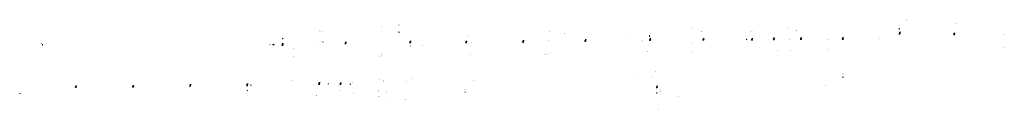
# Model space of a CAD drawing. Header units: feet. Extents: x 2474544 to 2485489, y 499118 to 500978.
# Tile 4 of 6: x 2480013 to 2482770, y 499989 to 500239. Entities that reach past the tile are written whole.
import ezdxf

# ---------------------------------------------------------------- set-up
doc = ezdxf.new("R2010")
doc.units = ezdxf.units.FT
doc.header["$MEASUREMENT"] = 0
doc.layers.add('UT_X_Misc_Cells', color=7, linetype='Continuous', lineweight=0)
doc.layers.add('UT_X_Telecom_Cells', color=30, linetype='Continuous', lineweight=0)
doc.layers.get('UT_X_Telecom_Cells').off()

# ---------------------------------------------------------------- blocks, each defined once
blk = doc.blocks.new('TPW')
at = {"layer": 'UT_X_Misc_Cells', "color": 30, "linetype": 'Continuous', "lineweight": 0}
for p, q in [((0.13, 0.18), (-0.03, 0.18)), ((0.05, 0.18), (-0.03, -0.12)), ((0.02, 0.09), (0.08, 0.09)), ((0.04, 0.15), (0.08, 0.15))]:
    blk.add_line(p, q, dxfattribs=at)
blk.add_circle((0, 0), 0.065, dxfattribs=at)
at = {"layer": 'UT_X_Misc_Cells', "color": 30, "linetype": 'Continuous', "lineweight": 0, "extrusion": (0, 0, -1)}
blk.add_arc((-0.08, 0.12), 0.0319, 88.8767, 271.1233, dxfattribs=at)
blk = doc.blocks.new('DM')
at = {"layer": 'UT_X_Misc_Cells', "linetype": 'Continuous', "lineweight": 0}
h = blk.add_hatch(color=52, dxfattribs=at)
edge = h.paths.add_edge_path()
edge.add_arc((0, 0), 0.01, 0, 360)
at = {"layer": 'UT_X_Misc_Cells', "color": 52, "linetype": 'Continuous', "lineweight": 0}
blk.add_arc((0.04, 0), 0.04, 90, 270, dxfattribs=at)
blk = doc.blocks.new('DM_1')
at = {"layer": 'UT_X_Misc_Cells', "linetype": 'Continuous', "lineweight": 0}
h = blk.add_hatch(color=52, dxfattribs=at)
edge = h.paths.add_edge_path()
edge.add_arc((0, 0), 0.01, 0, 360)
at = {"layer": 'UT_X_Misc_Cells', "color": 52, "linetype": 'Continuous', "lineweight": 0}
blk.add_arc((0.04, 0), 0.04, 90, 270, dxfattribs=at)
blk = doc.blocks.new('Generic Plan - Node_39')
at = {"layer": 'UT_X_Misc_Cells', "linetype": 'Continuous', "lineweight": 0}
h = blk.add_hatch(color=256, dxfattribs=at)
edge = h.paths.add_edge_path()
edge.add_arc((0, 0), 0.833, 0, 360)
blk = doc.blocks.new('Generic Plan - Node_40')
at = {"layer": 'UT_X_Misc_Cells', "linetype": 'Continuous', "lineweight": 0}
h = blk.add_hatch(color=256, dxfattribs=at)
edge = h.paths.add_edge_path()
edge.add_arc((0, 0), 0.833, 0, 360)
blk = doc.blocks.new('Generic Plan - Node_41')
at = {"layer": 'UT_X_Misc_Cells', "linetype": 'Continuous', "lineweight": 0}
h = blk.add_hatch(color=256, dxfattribs=at)
edge = h.paths.add_edge_path()
edge.add_arc((0, 0), 0.833, 0, 360)
blk = doc.blocks.new('Generic Plan - Node_42')
at = {"layer": 'UT_X_Misc_Cells', "linetype": 'Continuous', "lineweight": 0}
h = blk.add_hatch(color=256, dxfattribs=at)
edge = h.paths.add_edge_path()
edge.add_arc((0, 0), 0.833, 0, 360)
blk = doc.blocks.new('Generic Plan - Node_43')
at = {"layer": 'UT_X_Misc_Cells', "linetype": 'Continuous', "lineweight": 0}
h = blk.add_hatch(color=256, dxfattribs=at)
edge = h.paths.add_edge_path()
edge.add_arc((0, 0), 0.833, 0, 360)
blk = doc.blocks.new('Generic Plan - Node_44')
at = {"layer": 'UT_X_Misc_Cells', "linetype": 'Continuous', "lineweight": 0}
h = blk.add_hatch(color=256, dxfattribs=at)
edge = h.paths.add_edge_path()
edge.add_arc((0, 0), 0.833, 0, 360)
blk = doc.blocks.new('Generic Plan - Node_45')
at = {"layer": 'UT_X_Misc_Cells', "linetype": 'Continuous', "lineweight": 0}
h = blk.add_hatch(color=256, dxfattribs=at)
edge = h.paths.add_edge_path()
edge.add_arc((0, 0), 0.833, 0, 360)
blk = doc.blocks.new('Generic Plan - Node_46')
at = {"layer": 'UT_X_Misc_Cells', "linetype": 'Continuous', "lineweight": 0}
h = blk.add_hatch(color=256, dxfattribs=at)
edge = h.paths.add_edge_path()
edge.add_arc((0, 0), 0.833, 0, 360)
blk = doc.blocks.new('Generic Plan - Node_47')
at = {"layer": 'UT_X_Misc_Cells', "linetype": 'Continuous', "lineweight": 0}
h = blk.add_hatch(color=256, dxfattribs=at)
edge = h.paths.add_edge_path()
edge.add_arc((0, 0), 0.833, 0, 360)
blk = doc.blocks.new('Generic Plan - Node_48')
at = {"layer": 'UT_X_Misc_Cells', "linetype": 'Continuous', "lineweight": 0}
h = blk.add_hatch(color=256, dxfattribs=at)
edge = h.paths.add_edge_path()
edge.add_arc((0, 0), 0.833, 0, 360)
blk = doc.blocks.new('Generic Plan - Node_49')
at = {"layer": 'UT_X_Misc_Cells', "linetype": 'Continuous', "lineweight": 0}
h = blk.add_hatch(color=256, dxfattribs=at)
edge = h.paths.add_edge_path()
edge.add_arc((0, 0), 0.833, 0, 360)
blk = doc.blocks.new('Generic Plan - Node_50')
at = {"layer": 'UT_X_Misc_Cells', "linetype": 'Continuous', "lineweight": 0}
h = blk.add_hatch(color=256, dxfattribs=at)
edge = h.paths.add_edge_path()
edge.add_arc((0, 0), 0.833, 0, 360)
blk = doc.blocks.new('Generic Plan - Node_51')
at = {"layer": 'UT_X_Misc_Cells', "linetype": 'Continuous', "lineweight": 0}
h = blk.add_hatch(color=256, dxfattribs=at)
edge = h.paths.add_edge_path()
edge.add_arc((0, 0), 0.833, 0, 360)
blk = doc.blocks.new('Generic Plan - Node_52')
at = {"layer": 'UT_X_Misc_Cells', "linetype": 'Continuous', "lineweight": 0}
h = blk.add_hatch(color=256, dxfattribs=at)
edge = h.paths.add_edge_path()
edge.add_arc((0, 0), 0.833, 0, 360)
blk = doc.blocks.new('Generic Plan - Node_53')
at = {"layer": 'UT_X_Misc_Cells', "linetype": 'Continuous', "lineweight": 0}
h = blk.add_hatch(color=256, dxfattribs=at)
edge = h.paths.add_edge_path()
edge.add_arc((0, 0), 0.833, 0, 360)
blk = doc.blocks.new('Generic Plan - Node_77')
at = {"layer": 'UT_X_Misc_Cells', "linetype": 'Continuous', "lineweight": 0}
h = blk.add_hatch(color=256, dxfattribs=at)
edge = h.paths.add_edge_path()
edge.add_arc((0, 0), 0.833, 0, 360)
blk = doc.blocks.new('Generic Plan - Node_78')
at = {"layer": 'UT_X_Misc_Cells', "linetype": 'Continuous', "lineweight": 0}
h = blk.add_hatch(color=256, dxfattribs=at)
edge = h.paths.add_edge_path()
edge.add_arc((0, 0), 0.833, 0, 360)
blk = doc.blocks.new('Generic Plan - Node_79')
at = {"layer": 'UT_X_Misc_Cells', "linetype": 'Continuous', "lineweight": 0}
h = blk.add_hatch(color=256, dxfattribs=at)
edge = h.paths.add_edge_path()
edge.add_arc((0, 0), 0.833, 0, 360)
blk = doc.blocks.new('Generic Plan - Node_80')
at = {"layer": 'UT_X_Misc_Cells', "linetype": 'Continuous', "lineweight": 0}
h = blk.add_hatch(color=256, dxfattribs=at)
edge = h.paths.add_edge_path()
edge.add_arc((0, 0), 0.833, 0, 360)
blk = doc.blocks.new('Generic Plan - Node_81')
at = {"layer": 'UT_X_Misc_Cells', "linetype": 'Continuous', "lineweight": 0}
h = blk.add_hatch(color=256, dxfattribs=at)
edge = h.paths.add_edge_path()
edge.add_arc((0, 0), 0.833, 0, 360)
blk = doc.blocks.new('Generic Plan - Node_118')
at = {"layer": 'UT_X_Misc_Cells', "linetype": 'Continuous', "lineweight": 0}
h = blk.add_hatch(color=256, dxfattribs=at)
edge = h.paths.add_edge_path()
edge.add_arc((0, 0), 0.833, 0, 360)
blk = doc.blocks.new('Generic Plan - Node_134')
at = {"layer": 'UT_X_Misc_Cells', "linetype": 'Continuous', "lineweight": 0}
h = blk.add_hatch(color=256, dxfattribs=at)
edge = h.paths.add_edge_path()
edge.add_arc((0, 0), 0.833, 0, 360)
blk = doc.blocks.new('Generic Plan - Node_152')
at = {"layer": 'UT_X_Misc_Cells', "linetype": 'Continuous', "lineweight": 0}
h = blk.add_hatch(color=256, dxfattribs=at)
edge = h.paths.add_edge_path()
edge.add_arc((0, 0), 0.833, 0, 360)
blk = doc.blocks.new('Generic Plan - Node_153')
at = {"layer": 'UT_X_Misc_Cells', "linetype": 'Continuous', "lineweight": 0}
h = blk.add_hatch(color=256, dxfattribs=at)
edge = h.paths.add_edge_path()
edge.add_arc((0, 0), 0.833, 0, 360)
blk = doc.blocks.new('Generic Plan - Node_154')
at = {"layer": 'UT_X_Misc_Cells', "linetype": 'Continuous', "lineweight": 0}
h = blk.add_hatch(color=256, dxfattribs=at)
edge = h.paths.add_edge_path()
edge.add_arc((0, 0), 0.833, 0, 360)
blk = doc.blocks.new('Generic Plan - Node_162')
at = {"layer": 'UT_X_Misc_Cells', "linetype": 'Continuous', "lineweight": 0}
h = blk.add_hatch(color=256, dxfattribs=at)
edge = h.paths.add_edge_path()
edge.add_arc((0, 0), 0.833, 0, 360)
blk = doc.blocks.new('Generic Plan - Node_193')
at = {"layer": 'UT_X_Misc_Cells', "linetype": 'Continuous', "lineweight": 0}
h = blk.add_hatch(color=256, dxfattribs=at)
edge = h.paths.add_edge_path()
edge.add_arc((0, 0), 0.833, 0, 360)
blk = doc.blocks.new('Generic Plan - Node_194')
at = {"layer": 'UT_X_Misc_Cells', "linetype": 'Continuous', "lineweight": 0}
h = blk.add_hatch(color=256, dxfattribs=at)
edge = h.paths.add_edge_path()
edge.add_arc((0, 0), 0.833, 0, 360)
blk = doc.blocks.new('Generic Plan - Node_202')
at = {"layer": 'UT_X_Misc_Cells', "linetype": 'Continuous', "lineweight": 0}
h = blk.add_hatch(color=256, dxfattribs=at)
edge = h.paths.add_edge_path()
edge.add_arc((0, 0), 0.833, 0, 360)
blk = doc.blocks.new('Generic Plan - Node_203')
at = {"layer": 'UT_X_Misc_Cells', "linetype": 'Continuous', "lineweight": 0}
h = blk.add_hatch(color=256, dxfattribs=at)
edge = h.paths.add_edge_path()
edge.add_arc((0, 0), 0.833, 0, 360)
blk = doc.blocks.new('Generic Plan - Node_204')
at = {"layer": 'UT_X_Misc_Cells', "linetype": 'Continuous', "lineweight": 0}
h = blk.add_hatch(color=256, dxfattribs=at)
edge = h.paths.add_edge_path()
edge.add_arc((0, 0), 0.833, 0, 360)
blk = doc.blocks.new('Generic Plan - Node_205')
at = {"layer": 'UT_X_Misc_Cells', "linetype": 'Continuous', "lineweight": 0}
h = blk.add_hatch(color=256, dxfattribs=at)
edge = h.paths.add_edge_path()
edge.add_arc((0, 0), 0.833, 0, 360)
blk = doc.blocks.new('Generic Plan - Node_210')
at = {"layer": 'UT_X_Misc_Cells', "linetype": 'Continuous', "lineweight": 0}
h = blk.add_hatch(color=256, dxfattribs=at)
edge = h.paths.add_edge_path()
edge.add_arc((0, 0), 0.833, 0, 360)
blk = doc.blocks.new('Generic Plan - Node_309')
at = {"layer": 'UT_X_Misc_Cells', "linetype": 'Continuous', "lineweight": 0}
h = blk.add_hatch(color=256, dxfattribs=at)
edge = h.paths.add_edge_path()
edge.add_arc((0, 0), 0.833, 0, 360)
blk = doc.blocks.new('Generic Plan - Node_310')
at = {"layer": 'UT_X_Misc_Cells', "linetype": 'Continuous', "lineweight": 0}
h = blk.add_hatch(color=256, dxfattribs=at)
edge = h.paths.add_edge_path()
edge.add_arc((0, 0), 0.833, 0, 360)
blk = doc.blocks.new('Generic Plan - Node_311')
at = {"layer": 'UT_X_Misc_Cells', "linetype": 'Continuous', "lineweight": 0}
h = blk.add_hatch(color=256, dxfattribs=at)
edge = h.paths.add_edge_path()
edge.add_arc((0, 0), 0.833, 0, 360)
blk = doc.blocks.new('Generic Plan - Node_312')
at = {"layer": 'UT_X_Misc_Cells', "linetype": 'Continuous', "lineweight": 0}
h = blk.add_hatch(color=256, dxfattribs=at)
edge = h.paths.add_edge_path()
edge.add_arc((0, 0), 0.833, 0, 360)
blk = doc.blocks.new('Generic Plan - Node_313')
at = {"layer": 'UT_X_Misc_Cells', "linetype": 'Continuous', "lineweight": 0}
h = blk.add_hatch(color=256, dxfattribs=at)
edge = h.paths.add_edge_path()
edge.add_arc((0, 0), 0.833, 0, 360)
blk = doc.blocks.new('Generic Plan - Node_314')
at = {"layer": 'UT_X_Misc_Cells', "linetype": 'Continuous', "lineweight": 0}
h = blk.add_hatch(color=256, dxfattribs=at)
edge = h.paths.add_edge_path()
edge.add_arc((0, 0), 0.833, 0, 360)
blk = doc.blocks.new('Generic Plan - Node_315')
at = {"layer": 'UT_X_Misc_Cells', "linetype": 'Continuous', "lineweight": 0}
h = blk.add_hatch(color=256, dxfattribs=at)
edge = h.paths.add_edge_path()
edge.add_arc((0, 0), 0.833, 0, 360)
blk = doc.blocks.new('Generic Plan - Node_316')
at = {"layer": 'UT_X_Misc_Cells', "linetype": 'Continuous', "lineweight": 0}
h = blk.add_hatch(color=256, dxfattribs=at)
edge = h.paths.add_edge_path()
edge.add_arc((0, 0), 0.833, 0, 360)
blk = doc.blocks.new('Generic Plan - Node_317')
at = {"layer": 'UT_X_Misc_Cells', "linetype": 'Continuous', "lineweight": 0}
h = blk.add_hatch(color=256, dxfattribs=at)
edge = h.paths.add_edge_path()
edge.add_arc((0, 0), 0.833, 0, 360)
blk = doc.blocks.new('Generic Plan - Node_318')
at = {"layer": 'UT_X_Misc_Cells', "linetype": 'Continuous', "lineweight": 0}
h = blk.add_hatch(color=256, dxfattribs=at)
edge = h.paths.add_edge_path()
edge.add_arc((0, 0), 0.833, 0, 360)
blk = doc.blocks.new('Generic Plan - Node_319')
at = {"layer": 'UT_X_Misc_Cells', "linetype": 'Continuous', "lineweight": 0}
h = blk.add_hatch(color=256, dxfattribs=at)
edge = h.paths.add_edge_path()
edge.add_arc((0, 0), 0.833, 0, 360)
blk = doc.blocks.new('Generic Plan - Node_320')
at = {"layer": 'UT_X_Misc_Cells', "linetype": 'Continuous', "lineweight": 0}
h = blk.add_hatch(color=256, dxfattribs=at)
edge = h.paths.add_edge_path()
edge.add_arc((0, 0), 0.833, 0, 360)
blk = doc.blocks.new('Generic Plan - Node_321')
at = {"layer": 'UT_X_Misc_Cells', "linetype": 'Continuous', "lineweight": 0}
h = blk.add_hatch(color=256, dxfattribs=at)
edge = h.paths.add_edge_path()
edge.add_arc((0, 0), 0.833, 0, 360)
blk = doc.blocks.new('Generic Plan - Node_322')
at = {"layer": 'UT_X_Misc_Cells', "linetype": 'Continuous', "lineweight": 0}
h = blk.add_hatch(color=256, dxfattribs=at)
edge = h.paths.add_edge_path()
edge.add_arc((0, 0), 0.833, 0, 360)
blk = doc.blocks.new('Generic Plan - Node_323')
at = {"layer": 'UT_X_Misc_Cells', "linetype": 'Continuous', "lineweight": 0}
h = blk.add_hatch(color=256, dxfattribs=at)
edge = h.paths.add_edge_path()
edge.add_arc((0, 0), 0.833, 0, 360)
blk = doc.blocks.new('Generic Plan - Node_324')
at = {"layer": 'UT_X_Misc_Cells', "linetype": 'Continuous', "lineweight": 0}
h = blk.add_hatch(color=256, dxfattribs=at)
edge = h.paths.add_edge_path()
edge.add_arc((0, 0), 0.833, 0, 360)
blk = doc.blocks.new('Generic Plan - Node_325')
at = {"layer": 'UT_X_Misc_Cells', "linetype": 'Continuous', "lineweight": 0}
h = blk.add_hatch(color=256, dxfattribs=at)
edge = h.paths.add_edge_path()
edge.add_arc((0, 0), 0.833, 0, 360)
blk = doc.blocks.new('Generic Plan - Node_326')
at = {"layer": 'UT_X_Misc_Cells', "linetype": 'Continuous', "lineweight": 0}
h = blk.add_hatch(color=256, dxfattribs=at)
edge = h.paths.add_edge_path()
edge.add_arc((0, 0), 0.833, 0, 360)
blk = doc.blocks.new('Generic Plan - Node_327')
at = {"layer": 'UT_X_Misc_Cells', "linetype": 'Continuous', "lineweight": 0}
h = blk.add_hatch(color=256, dxfattribs=at)
edge = h.paths.add_edge_path()
edge.add_arc((0, 0), 0.833, 0, 360)
blk = doc.blocks.new('Generic Plan - Node_328')
at = {"layer": 'UT_X_Misc_Cells', "linetype": 'Continuous', "lineweight": 0}
h = blk.add_hatch(color=256, dxfattribs=at)
edge = h.paths.add_edge_path()
edge.add_arc((0, 0), 0.833, 0, 360)
blk = doc.blocks.new('Generic Plan - Node_329')
at = {"layer": 'UT_X_Misc_Cells', "linetype": 'Continuous', "lineweight": 0}
h = blk.add_hatch(color=256, dxfattribs=at)
edge = h.paths.add_edge_path()
edge.add_arc((0, 0), 0.833, 0, 360)
blk = doc.blocks.new('Generic Plan - Node_330')
at = {"layer": 'UT_X_Misc_Cells', "linetype": 'Continuous', "lineweight": 0}
h = blk.add_hatch(color=256, dxfattribs=at)
edge = h.paths.add_edge_path()
edge.add_arc((0, 0), 0.833, 0, 360)
blk = doc.blocks.new('Generic Plan - Node_331')
at = {"layer": 'UT_X_Misc_Cells', "linetype": 'Continuous', "lineweight": 0}
h = blk.add_hatch(color=256, dxfattribs=at)
edge = h.paths.add_edge_path()
edge.add_arc((0, 0), 0.833, 0, 360)
blk = doc.blocks.new('Generic Plan - Node_332')
at = {"layer": 'UT_X_Misc_Cells', "linetype": 'Continuous', "lineweight": 0}
h = blk.add_hatch(color=256, dxfattribs=at)
edge = h.paths.add_edge_path()
edge.add_arc((0, 0), 0.833, 0, 360)
blk = doc.blocks.new('Generic Plan - Node_333')
at = {"layer": 'UT_X_Misc_Cells', "linetype": 'Continuous', "lineweight": 0}
h = blk.add_hatch(color=256, dxfattribs=at)
edge = h.paths.add_edge_path()
edge.add_arc((0, 0), 0.833, 0, 360)
blk = doc.blocks.new('Generic Plan - Node_334')
at = {"layer": 'UT_X_Misc_Cells', "linetype": 'Continuous', "lineweight": 0}
h = blk.add_hatch(color=256, dxfattribs=at)
edge = h.paths.add_edge_path()
edge.add_arc((0, 0), 0.833, 0, 360)
blk = doc.blocks.new('Generic Plan - Node_434')
at = {"layer": 'UT_X_Misc_Cells', "linetype": 'Continuous', "lineweight": 0}
h = blk.add_hatch(color=256, dxfattribs=at)
edge = h.paths.add_edge_path()
edge.add_arc((0, 0), 0.833, 0, 360)
blk = doc.blocks.new('Generic Plan - Node_435')
at = {"layer": 'UT_X_Misc_Cells', "linetype": 'Continuous', "lineweight": 0}
h = blk.add_hatch(color=256, dxfattribs=at)
edge = h.paths.add_edge_path()
edge.add_arc((0, 0), 0.833, 0, 360)
blk = doc.blocks.new('Generic Plan - Node_436')
at = {"layer": 'UT_X_Misc_Cells', "linetype": 'Continuous', "lineweight": 0}
h = blk.add_hatch(color=256, dxfattribs=at)
edge = h.paths.add_edge_path()
edge.add_arc((0, 0), 0.833, 0, 360)
blk = doc.blocks.new('Generic Plan - Node_437')
at = {"layer": 'UT_X_Misc_Cells', "linetype": 'Continuous', "lineweight": 0}
h = blk.add_hatch(color=256, dxfattribs=at)
edge = h.paths.add_edge_path()
edge.add_arc((0, 0), 0.833, 0, 360)
blk = doc.blocks.new('Generic Plan - Node_438')
at = {"layer": 'UT_X_Misc_Cells', "linetype": 'Continuous', "lineweight": 0}
h = blk.add_hatch(color=256, dxfattribs=at)
edge = h.paths.add_edge_path()
edge.add_arc((0, 0), 0.833, 0, 360)
blk = doc.blocks.new('Generic Plan - Node_439')
at = {"layer": 'UT_X_Misc_Cells', "linetype": 'Continuous', "lineweight": 0}
h = blk.add_hatch(color=256, dxfattribs=at)
edge = h.paths.add_edge_path()
edge.add_arc((0, 0), 0.833, 0, 360)
blk = doc.blocks.new('Generic Plan - Node_440')
at = {"layer": 'UT_X_Misc_Cells', "linetype": 'Continuous', "lineweight": 0}
h = blk.add_hatch(color=256, dxfattribs=at)
edge = h.paths.add_edge_path()
edge.add_arc((0, 0), 0.833, 0, 360)
blk = doc.blocks.new('Generic Plan - Node_441')
at = {"layer": 'UT_X_Misc_Cells', "linetype": 'Continuous', "lineweight": 0}
h = blk.add_hatch(color=256, dxfattribs=at)
edge = h.paths.add_edge_path()
edge.add_arc((0, 0), 0.833, 0, 360)
blk = doc.blocks.new('Generic Plan - Node_443')
at = {"layer": 'UT_X_Misc_Cells', "linetype": 'Continuous', "lineweight": 0}
h = blk.add_hatch(color=256, dxfattribs=at)
edge = h.paths.add_edge_path()
edge.add_arc((0, 0), 0.833, 0, 360)
blk = doc.blocks.new('Generic Plan - Node_444')
at = {"layer": 'UT_X_Misc_Cells', "linetype": 'Continuous', "lineweight": 0}
h = blk.add_hatch(color=256, dxfattribs=at)
edge = h.paths.add_edge_path()
edge.add_arc((0, 0), 0.833, 0, 360)
blk = doc.blocks.new('Generic Plan - Node_445')
at = {"layer": 'UT_X_Misc_Cells', "linetype": 'Continuous', "lineweight": 0}
h = blk.add_hatch(color=256, dxfattribs=at)
edge = h.paths.add_edge_path()
edge.add_arc((0, 0), 0.833, 0, 360)
blk = doc.blocks.new('Generic Plan - Node_446')
at = {"layer": 'UT_X_Misc_Cells', "linetype": 'Continuous', "lineweight": 0}
h = blk.add_hatch(color=256, dxfattribs=at)
edge = h.paths.add_edge_path()
edge.add_arc((0, 0), 0.833, 0, 360)
blk = doc.blocks.new('Generic Plan - Node_447')
at = {"layer": 'UT_X_Misc_Cells', "linetype": 'Continuous', "lineweight": 0}
h = blk.add_hatch(color=256, dxfattribs=at)
edge = h.paths.add_edge_path()
edge.add_arc((0, 0), 0.833, 0, 360)
blk = doc.blocks.new('Generic Plan - Node_448')
at = {"layer": 'UT_X_Misc_Cells', "linetype": 'Continuous', "lineweight": 0}
h = blk.add_hatch(color=256, dxfattribs=at)
edge = h.paths.add_edge_path()
edge.add_arc((0, 0), 0.833, 0, 360)
blk = doc.blocks.new('Generic Plan - Node_449')
at = {"layer": 'UT_X_Misc_Cells', "linetype": 'Continuous', "lineweight": 0}
h = blk.add_hatch(color=256, dxfattribs=at)
edge = h.paths.add_edge_path()
edge.add_arc((0, 0), 0.833, 0, 360)
blk = doc.blocks.new('Generic Plan - Node_450')
at = {"layer": 'UT_X_Misc_Cells', "linetype": 'Continuous', "lineweight": 0}
h = blk.add_hatch(color=256, dxfattribs=at)
edge = h.paths.add_edge_path()
edge.add_arc((0, 0), 0.833, 0, 360)
blk = doc.blocks.new('Generic Plan - Node_550')
at = {"layer": 'UT_X_Misc_Cells', "linetype": 'Continuous', "lineweight": 0}
h = blk.add_hatch(color=256, dxfattribs=at)
edge = h.paths.add_edge_path()
edge.add_arc((0, 0), 0.833, 0, 360)
blk = doc.blocks.new('Generic Plan - Node_551')
at = {"layer": 'UT_X_Misc_Cells', "linetype": 'Continuous', "lineweight": 0}
h = blk.add_hatch(color=256, dxfattribs=at)
edge = h.paths.add_edge_path()
edge.add_arc((0, 0), 0.833, 0, 360)
blk = doc.blocks.new('Generic Plan - Node_552')
at = {"layer": 'UT_X_Misc_Cells', "linetype": 'Continuous', "lineweight": 0}
h = blk.add_hatch(color=256, dxfattribs=at)
edge = h.paths.add_edge_path()
edge.add_arc((0, 0), 0.833, 0, 360)
blk = doc.blocks.new('Generic Plan - Node_553')
at = {"layer": 'UT_X_Misc_Cells', "linetype": 'Continuous', "lineweight": 0}
h = blk.add_hatch(color=256, dxfattribs=at)
edge = h.paths.add_edge_path()
edge.add_arc((0, 0), 0.833, 0, 360)
blk = doc.blocks.new('Generic Plan - Node_605')
at = {"layer": 'UT_X_Misc_Cells', "linetype": 'Continuous', "lineweight": 0}
h = blk.add_hatch(color=256, dxfattribs=at)
edge = h.paths.add_edge_path()
edge.add_arc((0, 0), 0.833, 0, 360)
blk = doc.blocks.new('Generic Plan - Node_606')
at = {"layer": 'UT_X_Misc_Cells', "linetype": 'Continuous', "lineweight": 0}
h = blk.add_hatch(color=256, dxfattribs=at)
edge = h.paths.add_edge_path()
edge.add_arc((0, 0), 0.833, 0, 360)
blk = doc.blocks.new('Generic Plan - Node_607')
at = {"layer": 'UT_X_Misc_Cells', "linetype": 'Continuous', "lineweight": 0}
h = blk.add_hatch(color=256, dxfattribs=at)
edge = h.paths.add_edge_path()
edge.add_arc((0, 0), 0.833, 0, 360)
blk = doc.blocks.new('Generic Plan - Node_608')
at = {"layer": 'UT_X_Misc_Cells', "linetype": 'Continuous', "lineweight": 0}
h = blk.add_hatch(color=256, dxfattribs=at)
edge = h.paths.add_edge_path()
edge.add_arc((0, 0), 0.833, 0, 360)
blk = doc.blocks.new('Generic Plan - Node_609')
at = {"layer": 'UT_X_Misc_Cells', "linetype": 'Continuous', "lineweight": 0}
h = blk.add_hatch(color=256, dxfattribs=at)
edge = h.paths.add_edge_path()
edge.add_arc((0, 0), 0.833, 0, 360)
blk = doc.blocks.new('Generic Plan - Node_610')
at = {"layer": 'UT_X_Misc_Cells', "linetype": 'Continuous', "lineweight": 0}
h = blk.add_hatch(color=256, dxfattribs=at)
edge = h.paths.add_edge_path()
edge.add_arc((0, 0), 0.833, 0, 360)
blk = doc.blocks.new('Generic Plan - Node_611')
at = {"layer": 'UT_X_Misc_Cells', "linetype": 'Continuous', "lineweight": 0}
h = blk.add_hatch(color=256, dxfattribs=at)
edge = h.paths.add_edge_path()
edge.add_arc((0, 0), 0.833, 0, 360)
blk = doc.blocks.new('Generic Plan - Node_612')
at = {"layer": 'UT_X_Misc_Cells', "linetype": 'Continuous', "lineweight": 0}
h = blk.add_hatch(color=256, dxfattribs=at)
edge = h.paths.add_edge_path()
edge.add_arc((0, 0), 0.833, 0, 360)
blk = doc.blocks.new('Generic Plan - Node_613')
at = {"layer": 'UT_X_Misc_Cells', "linetype": 'Continuous', "lineweight": 0}
h = blk.add_hatch(color=256, dxfattribs=at)
edge = h.paths.add_edge_path()
edge.add_arc((0, 0), 0.833, 0, 360)
blk = doc.blocks.new('Generic Plan - Node_614')
at = {"layer": 'UT_X_Misc_Cells', "linetype": 'Continuous', "lineweight": 0}
h = blk.add_hatch(color=256, dxfattribs=at)
edge = h.paths.add_edge_path()
edge.add_arc((0, 0), 0.833, 0, 360)
blk = doc.blocks.new('Generic Plan - Node_615')
at = {"layer": 'UT_X_Misc_Cells', "linetype": 'Continuous', "lineweight": 0}
h = blk.add_hatch(color=256, dxfattribs=at)
edge = h.paths.add_edge_path()
edge.add_arc((0, 0), 0.833, 0, 360)
blk = doc.blocks.new('Generic Plan - Node_616')
at = {"layer": 'UT_X_Misc_Cells', "linetype": 'Continuous', "lineweight": 0}
h = blk.add_hatch(color=256, dxfattribs=at)
edge = h.paths.add_edge_path()
edge.add_arc((0, 0), 0.833, 0, 360)
blk = doc.blocks.new('Generic Plan - Node_617')
at = {"layer": 'UT_X_Misc_Cells', "linetype": 'Continuous', "lineweight": 0}
h = blk.add_hatch(color=256, dxfattribs=at)
edge = h.paths.add_edge_path()
edge.add_arc((0, 0), 0.833, 0, 360)
blk = doc.blocks.new('Generic Plan - Node_618')
at = {"layer": 'UT_X_Misc_Cells', "linetype": 'Continuous', "lineweight": 0}
h = blk.add_hatch(color=256, dxfattribs=at)
edge = h.paths.add_edge_path()
edge.add_arc((0, 0), 0.833, 0, 360)
blk = doc.blocks.new('Generic Plan - Node_619')
at = {"layer": 'UT_X_Misc_Cells', "linetype": 'Continuous', "lineweight": 0}
h = blk.add_hatch(color=256, dxfattribs=at)
edge = h.paths.add_edge_path()
edge.add_arc((0, 0), 0.833, 0, 360)
blk = doc.blocks.new('Generic Plan - Node_653')
at = {"layer": 'UT_X_Misc_Cells', "linetype": 'Continuous', "lineweight": 0}
h = blk.add_hatch(color=256, dxfattribs=at)
edge = h.paths.add_edge_path()
edge.add_arc((0, 0), 0.833, 0, 360)
blk = doc.blocks.new('Generic Plan - Node_654')
at = {"layer": 'UT_X_Misc_Cells', "linetype": 'Continuous', "lineweight": 0}
h = blk.add_hatch(color=256, dxfattribs=at)
edge = h.paths.add_edge_path()
edge.add_arc((0, 0), 0.833, 0, 360)
blk = doc.blocks.new('Generic Plan - Node_673')
at = {"layer": 'UT_X_Misc_Cells', "linetype": 'Continuous', "lineweight": 0}
h = blk.add_hatch(color=256, dxfattribs=at)
edge = h.paths.add_edge_path()
edge.add_arc((0, 0), 0.833, 0, 360)
blk = doc.blocks.new('Generic Plan - Node_674')
at = {"layer": 'UT_X_Misc_Cells', "linetype": 'Continuous', "lineweight": 0}
h = blk.add_hatch(color=256, dxfattribs=at)
edge = h.paths.add_edge_path()
edge.add_arc((0, 0), 0.833, 0, 360)
blk = doc.blocks.new('Generic Plan - Node_675')
at = {"layer": 'UT_X_Misc_Cells', "linetype": 'Continuous', "lineweight": 0}
h = blk.add_hatch(color=256, dxfattribs=at)
edge = h.paths.add_edge_path()
edge.add_arc((0, 0), 0.833, 0, 360)
blk = doc.blocks.new('Generic Plan - Node_687')
at = {"layer": 'UT_X_Misc_Cells', "linetype": 'Continuous', "lineweight": 0}
h = blk.add_hatch(color=256, dxfattribs=at)
edge = h.paths.add_edge_path()
edge.add_arc((0, 0), 0.833, 0, 360)
blk = doc.blocks.new('Generic Plan - Node_696')
at = {"layer": 'UT_X_Misc_Cells', "linetype": 'Continuous', "lineweight": 0}
h = blk.add_hatch(color=256, dxfattribs=at)
edge = h.paths.add_edge_path()
edge.add_arc((0, 0), 0.833, 0, 360)
blk = doc.blocks.new('Generic Plan - Node_697')
at = {"layer": 'UT_X_Misc_Cells', "linetype": 'Continuous', "lineweight": 0}
h = blk.add_hatch(color=256, dxfattribs=at)
edge = h.paths.add_edge_path()
edge.add_arc((0, 0), 0.833, 0, 360)
blk = doc.blocks.new('Generic Plan - Node_698')
at = {"layer": 'UT_X_Misc_Cells', "linetype": 'Continuous', "lineweight": 0}
h = blk.add_hatch(color=256, dxfattribs=at)
edge = h.paths.add_edge_path()
edge.add_arc((0, 0), 0.833, 0, 360)
blk = doc.blocks.new('Generic Plan - Node_699')
at = {"layer": 'UT_X_Misc_Cells', "linetype": 'Continuous', "lineweight": 0}
h = blk.add_hatch(color=256, dxfattribs=at)
edge = h.paths.add_edge_path()
edge.add_arc((0, 0), 0.833, 0, 360)

msp = doc.modelspace()

# ---------------------------------------------------------------- block references
at = {"layer": 'UT_X_Misc_Cells', "linetype": 'Continuous', "lineweight": 0}
for name, p in [('Generic Plan - Node_437', (2481073.4, 500224.2)), ('Generic Plan - Node_134', (2481075.7, 500224.4)), ('Generic Plan - Node_332', (2482495.5, 500238)), ('Generic Plan - Node_334', (2482635.4, 500227.2)), ('Generic Plan - Node_435', (2480852.6, 500207.2)), ('Generic Plan - Node_313', (2480857.2, 500206.8)), ('Generic Plan - Node_552', (2481495.7, 500206)), ('Generic Plan - Node_322', (2481538.7, 500199.9)), ('Generic Plan - Node_444', (2481727, 500198.7)), ('Generic Plan - Node_553', (2481894.6, 500217.1)), ('Generic Plan - Node_324', (2481921.9, 500205.5)), ('Generic Plan - Node_448', (2481923.1, 500205.6)), ('Generic Plan - Node_450', (2482060.1, 500205.9)), ('Generic Plan - Node_326', (2482063, 500206.1)), ('Generic Plan - Node_328', (2482188.4, 500209.4)), ('Generic Plan - Node_331', (2482475.8, 500201.5)), ('Generic Plan - Node_333', (2482628, 500200.1)), ('Generic Plan - Node_53', (2482767.2, 500197.8)), ('Generic Plan - Node_436', (2480854.3, 500178)), ('Generic Plan - Node_314', (2480924.1, 500174.2)), ('Generic Plan - Node_440', (2481264, 500177)), ('Generic Plan - Node_439', (2481270, 500191.1)), ('Generic Plan - Node_44', (2481278.8, 500176.4)), ('Generic Plan - Node_45', (2481494.9, 500179.9)), ('Generic Plan - Node_321', (2481596.3, 500180.9)), ('Generic Plan - Node_153', (2481776.9, 500182.1)), ('Generic Plan - Node_443', (2481777.7, 500183.6)), ('Generic Plan - Node_48', (2481894.9, 500173.7)), ('Generic Plan - Node_323', (2481926.3, 500183.8)), ('Generic Plan - Node_447', (2481927.7, 500184.1)), ('Generic Plan - Node_449', (2482061.7, 500183.6)), ('Generic Plan - Node_325', (2482062, 500184.8)), ('Generic Plan - Node_50', (2482168.5, 500183.6)), ('Generic Plan - Node_118', (2482199.6, 500186.4)), ('Generic Plan - Node_327', (2482201.2, 500186.2)), ('Generic Plan - Node_52', (2482274.4, 500184.1)), ('Generic Plan - Node_40', (2480780.7, 500158.8)), ('Generic Plan - Node_42', (2481026.2, 500141.3)), ('Generic Plan - Node_202', (2481106, 500164.8)), ('Generic Plan - Node_438', (2481106.5, 500165.4)), ('Generic Plan - Node_608', (2481275.2, 500143)), ('Generic Plan - Node_609', (2481275.2, 500143)), ('Generic Plan - Node_610', (2481484, 500142.5)), ('Generic Plan - Node_613', (2481484, 500142.5)), ('Generic Plan - Node_611', (2481494.4, 500143.4)), ('Generic Plan - Node_612', (2481771.2, 500150)), ('Generic Plan - Node_47', (2481895.6, 500150.3)), ('Generic Plan - Node_614', (2481895.6, 500150.3)), ('Generic Plan - Node_615', (2481895.6, 500150.3)), ('Generic Plan - Node_49', (2482136.1, 500151.8)), ('Generic Plan - Node_616', (2482136.1, 500151.8)), ('Generic Plan - Node_617', (2482136.1, 500151.8)), ('Generic Plan - Node_51', (2482275.1, 500155)), ('Generic Plan - Node_618', (2482275.1, 500155)), ('Generic Plan - Node_619', (2482768.7, 500162.1)), ('Generic Plan - Node_39', (2480780.1, 500135.4)), ('Generic Plan - Node_605', (2480780.1, 500135.4)), ('Generic Plan - Node_41', (2481018.9, 500137.4)), ('Generic Plan - Node_606', (2481018.9, 500137.4)), ('Generic Plan - Node_607', (2481018.9, 500137.4)), ('Generic Plan - Node_330', (2482318.1, 500087.5)), ('Generic Plan - Node_77', (2480776.3, 500068.2)), ('Generic Plan - Node_309', (2480852.5, 500059.8)), ('Generic Plan - Node_312', (2480911.7, 500057.5)), ('Generic Plan - Node_550', (2480946, 500063.8)), ('Generic Plan - Node_696', (2480946, 500063.8)), ('Generic Plan - Node_78', (2480946, 500064.1)), ('Generic Plan - Node_434', (2481019, 500072.8)), ('Generic Plan - Node_687', (2481031.2, 500067.9)), ('Generic Plan - Node_653', (2481097.1, 500066.9)), ('Generic Plan - Node_698', (2481097.1, 500066.9)), ('Generic Plan - Node_441', (2481113.7, 500075.1)), ('Generic Plan - Node_79', (2481284.1, 500068.1)), ('Generic Plan - Node_81', (2481783.9, 500079)), ('Generic Plan - Node_311', (2480912.2, 500041.1)), ('Generic Plan - Node_551', (2480946.9, 500034.5)), ('Generic Plan - Node_697', (2480946.9, 500034.5)), ('Generic Plan - Node_315', (2481017.4, 500040)), ('Generic Plan - Node_318', (2481041, 500036.5)), ('Generic Plan - Node_320', (2481259.4, 500044.3)), ('Generic Plan - Node_446', (2481798.1, 500049.3)), ('Generic Plan - Node_654', (2481807.3, 500044.1)), ('Generic Plan - Node_699', (2481807.3, 500044.1)), ('Generic Plan - Node_154', (2481807.7, 500038.8)), ('Generic Plan - Node_329', (2482269.2, 500054.6)), ('Generic Plan - Node_310', (2480844.8, 500026.8)), ('Generic Plan - Node_316', (2481019.3, 500025.1)), ('Generic Plan - Node_317', (2481043, 500024.6)), ('Generic Plan - Node_319', (2481092.8, 500016.5)), ('Generic Plan - Node_445', (2481858.2, 500023.8))]:
    msp.add_blockref(name, p, dxfattribs=at)
for name, p, rotation in [('Generic Plan - Node_162', (2481026.6, 500220), 358.5671624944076), ('Generic Plan - Node_675', (2482166.2, 500216.7), 89.99999919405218), ('Generic Plan - Node_203', (2481106, 500167), 90.56147220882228), ('Generic Plan - Node_205', (2481141.5, 500167), 88.26897570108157), ('Generic Plan - Node_204', (2481755.6, 500179.6), 57.67113415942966), ('Generic Plan - Node_210', (2482418.6, 500187.3), 110.4974596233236), ('Generic Plan - Node_43', (2481275.2, 500143), 87.15888825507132), ('Generic Plan - Node_46', (2481771.1, 500149.9), 43.18854605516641), ('Generic Plan - Node_674', (2482171, 500152.6), 89.99999919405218), ('Generic Plan - Node_673', (2481026.2, 500137.6), 89.99999919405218), ('Generic Plan - Node_193', (2481793.4, 500094.9), 334.9302217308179), ('Generic Plan - Node_80', (2481741.7, 500080.5), 0.312878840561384), ('Generic Plan - Node_194', (2481796.7, 500051.5), 94.75132446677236), ('Generic Plan - Node_152', (2481802.7, 499989.8), 4.087932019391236)]:
    msp.add_blockref(name, p, dxfattribs=dict(at, rotation=rotation))
at = {"layer": 'UT_X_Misc_Cells', "color": 52, "linetype": 'Continuous', "lineweight": 0, "xscale": 20, "yscale": 20, "zscale": 20, "rotation": 103.7796039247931}
msp.add_blockref('DM_1', (2480014.3, 500032.9), dxfattribs=at)
at = {"layer": 'UT_X_Telecom_Cells', "color": 52, "linetype": 'Continuous', "lineweight": 0, "xscale": 20, "yscale": 20, "zscale": 20}
for p in [(2481074.5, 500204.3), (2481074.6, 500203.6), (2481776.5, 500194.5), (2482474.9, 500214.9), (2482475.4, 500213.3), (2480074, 500172.9), (2480077.4, 500168.8), (2480713.2, 500169.2), (2480721.8, 500169.2), (2480723.6, 500169.3), (2480724.7, 500169.4), (2480749.3, 500186.6), (2480749.4, 500185.7), (2480862.2, 500176.7), (2480862.2, 500176.7), (2481776.7, 500191.8), (2482047.6, 500184), (2480660.4, 500056.2), (2480877.3, 500059.9), (2480938.4, 500058.7), (2482317.6, 500078.5), (2482318, 500078.1), (2480650.4, 500041.7), (2480650.4, 500041.4), (2481260, 500036.6), (2481796.5, 500033.3), (2481796.6, 500034.6)]:
    msp.add_blockref('DM', p, dxfattribs=at)
at = {"layer": 'UT_X_Telecom_Cells', "color": 30, "linetype": 'Continuous', "lineweight": 0, "xscale": 20, "yscale": 20, "zscale": 20}
for p in [(2482476.3, 500200.3), (2482628.9, 500198.2), (2480748.9, 500168.6), (2480925.3, 500172.8), (2481106.3, 500175.7), (2481262.8, 500175.7), (2481422.5, 500177), (2481596.7, 500179.8), (2481777.9, 500182.6), (2481927, 500183.1), (2482063, 500183.2), (2482124.1, 500184.4), (2482200.1, 500185), (2482317.2, 500185.4), (2480490.6, 500054.3), (2480649.9, 500055.9), (2480851.5, 500059.6), (2480911.2, 500059.2), (2480170.2, 500050.7), (2480330.3, 500052), (2481796.9, 500049.9)]:
    msp.add_blockref('TPW', p, dxfattribs=at)

doc.saveas('drawing.dxf')
